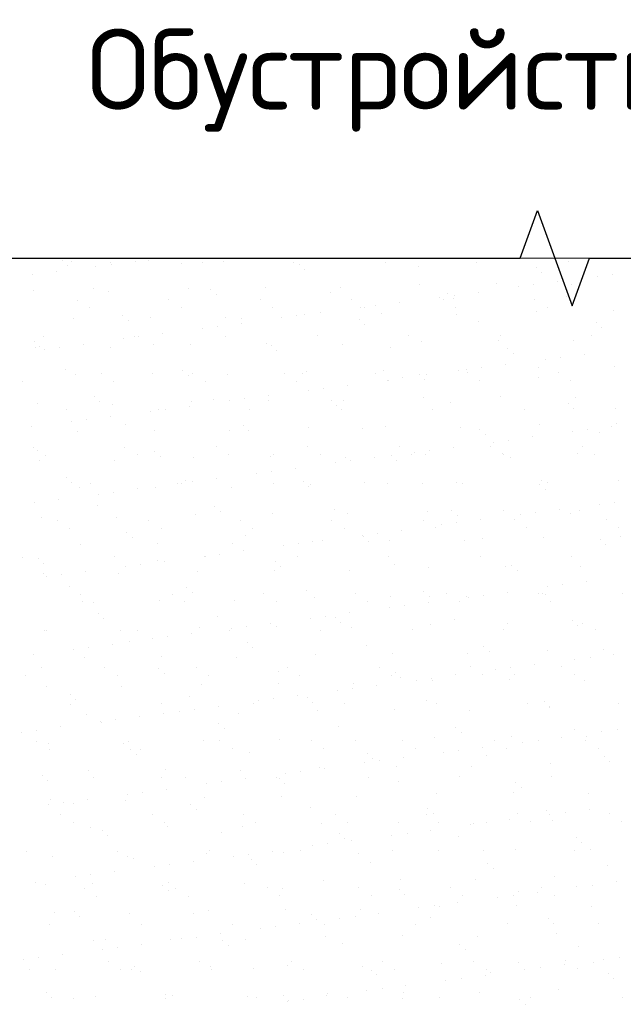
# Model space of a CAD drawing. Header units: millimetres. Extents: x 0 to 21000, y 0 to 14850.
# Tile 8 of 56: x 2638 to 3943, y 4534 to 6665. Entities that reach past the tile are written whole.
import ezdxf

# ---------------------------------------------------------------- set-up
doc = ezdxf.new("R2010")
doc.units = ezdxf.units.MM
doc.layers.add('Общий02', color=7, linetype='Continuous', lineweight=18)
doc.styles.add('ISOCPEUR', font='txt')

msp = doc.modelspace()

# ---------------------------------------------------------------- linework, layer by layer
at = {"color": 7, "linetype": 'Continuous'}
for p, q in [((3719.8, 6148.6), (3757.3, 6251.6)), ((3757.3, 6251.6), (3832.3, 6045.5)), ((2099.7, 6148.6), (3719.8, 6148.6)), ((3719.8, 6148.6), (3719.8, 6148.6)), ((3832.3, 6045.5), (3869.8, 6148.6)), ((3869.8, 6148.6), (3869.8, 6148.6)), ((3869.8, 6148.6), (5315, 6148.6))]:
    msp.add_line(p, q, dxfattribs=at)
at = {"color": 7, "lineweight": 15}
msp.add_line((4585.2, 6148.6), (2199.7, 6148.6), dxfattribs=at)
at = {"color": 7, "linetype": 'Continuous', "lineweight": 9, "transparency": 33554687}
for p, q in [((2730.3, 6143.3), (2730.3, 6143.3)), ((2750.3, 6140.8), (2750.3, 6140.8)), ((2834.9, 6138.6), (2834.9, 6138.6)), ((2887.6, 6142), (2887.6, 6142)), ((2916.5, 6143), (2916.5, 6143)), ((2988.1, 6137.7), (2988.1, 6137.7)), ((3032.6, 6139), (3032.6, 6139)), ((3079, 6142.2), (3079, 6142.2)), ((3230.4, 6139.3), (3230.4, 6139.3)), ((3242.2, 6135.5), (3242.2, 6135.5)), ((3250.5, 6148.4), (3250.5, 6148.4)), ((3428.1, 6139.7), (3428.1, 6139.7)), ((3625.9, 6140), (3625.9, 6140)), ((3823.6, 6140.4), (3823.6, 6140.4)), ((2716.7, 6119.5), (2716.7, 6119.5)), ((2742, 6132.6), (2742, 6132.6)), ((2802.9, 6130.9), (2802.9, 6130.9)), ((2836, 6135.3), (2836, 6135.3)), ((3253.9, 6124.8), (3253.9, 6124.8)), ((3500.1, 6129.9), (3500.1, 6129.9)), ((3754.2, 6127.7), (3754.2, 6127.7)), ((3765.9, 6117), (3765.9, 6117)), ((2665.1, 6112.7), (2665.1, 6112.7)), ((3668.8, 6093.1), (3668.8, 6093.1)), ((3800.8, 6097.9), (3800.8, 6097.9)), ((3887, 6109.2), (3887, 6109.2)), ((3920.1, 6113.6), (3920.1, 6113.6)), ((2668.4, 6078), (2668.4, 6078)), ((2797.3, 6082), (2797.3, 6082)), ((2830.9, 6077.2), (2830.9, 6077.2)), ((3002.4, 6083.4), (3002.4, 6083.4)), ((3051.3, 6079.8), (3051.3, 6079.8)), ((3168.6, 6085.5), (3168.6, 6085.5)), ((3309.2, 6074.2), (3309.2, 6074.2)), ((3331, 6084.8), (3331, 6084.8)), ((3502.6, 6090.9), (3502.6, 6090.9)), ((3563.3, 6072), (3563.3, 6072)), ((3629.9, 6075.4), (3629.9, 6075.4)), ((3716.1, 6086.7), (3716.1, 6086.7)), ((3749.2, 6091.1), (3749.2, 6091.1)), ((3831.2, 6092.3), (3831.2, 6092.3)), ((2763, 6058.1), (2763, 6058.1)), ((2960.7, 6058.4), (2960.7, 6058.4)), ((3063, 6069.1), (3063, 6069.1)), ((3158.5, 6058.8), (3158.5, 6058.8)), ((3356.2, 6059.1), (3356.2, 6059.1)), ((3458.9, 6052.9), (3458.9, 6052.9)), ((3545.2, 6064.2), (3545.2, 6064.2)), ((3554, 6059.5), (3554, 6059.5)), ((3575, 6061.3), (3575, 6061.3)), ((3578.2, 6068.6), (3578.2, 6068.6)), ((3751.7, 6059.9), (3751.7, 6059.9)), ((3821.1, 6066.4), (3821.1, 6066.4)), ((2789.8, 6041), (2789.8, 6041)), ((2987.5, 6041.4), (2987.5, 6041.4)), ((3185.3, 6041.7), (3185.3, 6041.7)), ((3288, 6030.4), (3288, 6030.4)), ((3374.3, 6041.7), (3374.3, 6041.7)), ((3383, 6042.1), (3383, 6042.1)), ((3407.3, 6046.1), (3407.3, 6046.1)), ((3580.8, 6042.4), (3580.8, 6042.4)), ((3754.6, 6033.5), (3754.6, 6033.5)), ((3778.5, 6042.8), (3778.5, 6042.8)), ((3920.9, 6035.6), (3920.9, 6035.6)), ((2754.3, 6018.5), (2754.3, 6018.5)), ((2860.5, 6024.1), (2860.5, 6024.1)), ((2872.2, 6013.4), (2872.2, 6013.4)), ((2920.5, 6020.6), (2920.5, 6020.6)), ((3083, 6019.8), (3083, 6019.8)), ((3117.1, 6007.8), (3117.1, 6007.8)), ((3118.3, 6018.5), (3118.3, 6018.5)), ((3203.3, 6019.2), (3203.3, 6019.2)), ((3236.4, 6023.6), (3236.4, 6023.6)), ((3254.5, 6026), (3254.5, 6026)), ((3372.4, 6016.3), (3372.4, 6016.3)), ((3420.7, 6028.1), (3420.7, 6028.1)), ((3583.1, 6027.3), (3583.1, 6027.3)), ((3630.2, 6010.7), (3630.2, 6010.7)), ((3884.3, 6008.5), (3884.3, 6008.5)), ((3032.4, 5996.7), (3032.4, 5996.7)), ((3065.5, 6001.1), (3065.5, 6001.1)), ((3384.1, 6005.6), (3384.1, 6005.6)), ((3896, 5997.8), (3896, 5997.8)), ((2669.6, 5968.3), (2669.6, 5968.3)), ((2688.4, 5979.2), (2688.4, 5979.2)), ((2861.5, 5974.2), (2861.5, 5974.2)), ((2886.2, 5979.6), (2886.2, 5979.6)), ((2894.5, 5978.5), (2894.5, 5978.5)), ((2946.2, 5985.3), (2946.2, 5985.3)), ((3083.9, 5979.9), (3083.9, 5979.9)), ((3281.7, 5980.3), (3281.7, 5980.3)), ((3479.4, 5980.7), (3479.4, 5980.7)), ((3506.6, 5968.6), (3506.6, 5968.6)), ((3672.8, 5970.7), (3672.8, 5970.7)), ((3677.2, 5981), (3677.2, 5981)), ((3835.2, 5969.9), (3835.2, 5969.9)), ((3874.9, 5981.4), (3874.9, 5981.4)), ((2672.4, 5955.7), (2672.4, 5955.7)), ((2681.3, 5957.6), (2681.3, 5957.6)), ((2690.5, 5951.7), (2690.5, 5951.7)), ((2723.6, 5956), (2723.6, 5956)), ((2775.2, 5962.8), (2775.2, 5962.8)), ((2834.9, 5954.9), (2834.9, 5954.9)), ((2927.4, 5962.7), (2927.4, 5962.7)), ((3006.4, 5961.1), (3006.4, 5961.1)), ((3172.6, 5963.2), (3172.6, 5963.2)), ((3181.5, 5960.5), (3181.5, 5960.5)), ((3193.2, 5949.8), (3193.2, 5949.8)), ((3335, 5962.4), (3335, 5962.4)), ((3439.3, 5954.9), (3439.3, 5954.9)), ((3693.4, 5952.8), (3693.4, 5952.8)), ((3705.1, 5942), (3705.1, 5942)), ((3774.7, 5930), (3774.7, 5930)), ((3807.7, 5934.4), (3807.7, 5934.4)), ((3859.3, 5941.2), (3859.3, 5941.2)), ((2736.5, 5907), (2736.5, 5907)), ((2990.6, 5904.8), (2990.6, 5904.8)), ((3258.5, 5903.6), (3258.5, 5903.6)), ((3424.7, 5905.8), (3424.7, 5905.8)), ((3587.1, 5905), (3587.1, 5905)), ((3603.7, 5907.5), (3603.7, 5907.5)), ((3636.8, 5911.9), (3636.8, 5911.9)), ((3688.4, 5918.7), (3688.4, 5918.7)), ((3758.6, 5911.2), (3758.6, 5911.2)), ((3924.9, 5913.3), (3924.9, 5913.3)), ((2643.3, 5881.6), (2643.3, 5881.6)), ((2758.3, 5896.1), (2758.3, 5896.1)), ((2814.3, 5899.1), (2814.3, 5899.1)), ((2841.1, 5882), (2841.1, 5882)), ((2924.5, 5898.2), (2924.5, 5898.2)), ((3002.3, 5894.1), (3002.3, 5894.1)), ((3012, 5899.4), (3012, 5899.4)), ((3038.8, 5882.4), (3038.8, 5882.4)), ((3087, 5897.5), (3087, 5897.5)), ((3209.8, 5899.8), (3209.8, 5899.8)), ((3236.6, 5882.7), (3236.6, 5882.7)), ((3248.4, 5899.2), (3248.4, 5899.2)), ((3407.5, 5900.1), (3407.5, 5900.1)), ((3432.8, 5885), (3432.8, 5885)), ((3434.3, 5883.1), (3434.3, 5883.1)), ((3465.9, 5889.4), (3465.9, 5889.4)), ((3502.5, 5897), (3502.5, 5897)), ((3514.2, 5886.3), (3514.2, 5886.3)), ((3517.5, 5896.2), (3517.5, 5896.2)), ((3605.3, 5900.5), (3605.3, 5900.5)), ((3632.1, 5883.4), (3632.1, 5883.4)), ((3760.4, 5891.4), (3760.4, 5891.4)), ((3803, 5900.8), (3803, 5900.8)), ((3829.8, 5883.8), (3829.8, 5883.8)), ((3261.9, 5862.5), (3261.9, 5862.5)), ((3294.9, 5866.9), (3294.9, 5866.9)), ((3346.6, 5873.6), (3346.6, 5873.6)), ((2799.7, 5849.1), (2799.7, 5849.1)), ((2811.4, 5838.4), (2811.4, 5838.4)), ((3010.4, 5838.7), (3010.4, 5838.7)), ((3057.6, 5843.5), (3057.6, 5843.5)), ((3090.9, 5840), (3090.9, 5840)), ((3124, 5844.3), (3124, 5844.3)), ((3175.6, 5851.1), (3175.6, 5851.1)), ((3176.6, 5840.8), (3176.6, 5840.8)), ((3311.6, 5841.3), (3311.6, 5841.3)), ((3339, 5840), (3339, 5840)), ((3510.6, 5846.2), (3510.6, 5846.2)), ((3676.8, 5848.3), (3676.8, 5848.3)), ((3839.2, 5847.6), (3839.2, 5847.6)), ((2676.4, 5833.3), (2676.4, 5833.3)), ((2739.7, 5820.2), (2739.7, 5820.2)), ((2838.9, 5832.5), (2838.9, 5832.5)), ((2920, 5817.5), (2920, 5817.5)), ((2937.5, 5820.6), (2937.5, 5820.6)), ((2953.1, 5821.8), (2953.1, 5821.8)), ((3004.7, 5828.6), (3004.7, 5828.6)), ((3135.2, 5820.9), (3135.2, 5820.9)), ((3323.4, 5830.6), (3323.4, 5830.6)), ((3333, 5821.3), (3333, 5821.3)), ((3530.7, 5821.7), (3530.7, 5821.7)), ((3569.5, 5835.7), (3569.5, 5835.7)), ((3728.5, 5822), (3728.5, 5822)), ((3823.6, 5833.5), (3823.6, 5833.5)), ((3835.3, 5822.8), (3835.3, 5822.8)), ((3926.2, 5822.4), (3926.2, 5822.4)), ((2749.1, 5795), (2749.1, 5795)), ((2782.1, 5799.3), (2782.1, 5799.3)), ((2833.8, 5806.1), (2833.8, 5806.1)), ((2662.8, 5783.6), (2662.8, 5783.6)), ((2762.3, 5773.8), (2762.3, 5773.8)), ((2866.7, 5787.7), (2866.7, 5787.7)), ((2928.5, 5775.9), (2928.5, 5775.9)), ((3091, 5775.1), (3091, 5775.1)), ((3120.8, 5785.6), (3120.8, 5785.6)), ((3132.5, 5774.8), (3132.5, 5774.8)), ((3262.5, 5781.3), (3262.5, 5781.3)), ((3378.6, 5779.9), (3378.6, 5779.9)), ((3428.7, 5783.4), (3428.7, 5783.4)), ((3591.1, 5782.6), (3591.1, 5782.6)), ((3632.7, 5777.8), (3632.7, 5777.8)), ((3762.6, 5788.8), (3762.6, 5788.8)), ((3833.2, 5773.3), (3833.2, 5773.3)), ((3866.3, 5777.7), (3866.3, 5777.7)), ((3917.9, 5784.5), (3917.9, 5784.5)), ((3928.9, 5790.9), (3928.9, 5790.9)), ((3644.4, 5767), (3644.4, 5767)), ((3695.3, 5755.2), (3695.3, 5755.2)), ((3747, 5762), (3747, 5762)), ((3890.5, 5772.1), (3890.5, 5772.1)), ((2667.8, 5739.7), (2667.8, 5739.7)), ((2675.8, 5732), (2675.8, 5732)), ((2865.6, 5740), (2865.6, 5740)), ((3063.3, 5740.4), (3063.3, 5740.4)), ((3261.1, 5740.8), (3261.1, 5740.8)), ((3458.8, 5741.1), (3458.8, 5741.1)), ((3524.4, 5732.7), (3524.4, 5732.7)), ((3576, 5739.4), (3576, 5739.4)), ((3656.6, 5741.5), (3656.6, 5741.5)), ((3662.3, 5750.8), (3662.3, 5750.8)), ((3854.3, 5741.8), (3854.3, 5741.8)), ((2680.4, 5711), (2680.4, 5711)), ((2694.6, 5722.6), (2694.6, 5722.6)), ((2842.9, 5710.2), (2842.9, 5710.2)), ((2892.3, 5723), (2892.3, 5723)), ((2929.9, 5729.8), (2929.9, 5729.8)), ((2941.6, 5719.1), (2941.6, 5719.1)), ((3014.4, 5716.4), (3014.4, 5716.4)), ((3090.1, 5723.3), (3090.1, 5723.3)), ((3180.6, 5718.5), (3180.6, 5718.5)), ((3187.7, 5724.2), (3187.7, 5724.2)), ((3287.8, 5723.7), (3287.8, 5723.7)), ((3343, 5717.7), (3343, 5717.7)), ((3353.5, 5710.1), (3353.5, 5710.1)), ((3405.1, 5716.9), (3405.1, 5716.9)), ((3441.8, 5722), (3441.8, 5722)), ((3453.5, 5711.3), (3453.5, 5711.3)), ((3485.6, 5724.1), (3485.6, 5724.1)), ((3491.4, 5728.3), (3491.4, 5728.3)), ((3514.6, 5723.9), (3514.6, 5723.9)), ((3680.8, 5726), (3680.8, 5726)), ((3683.3, 5724.4), (3683.3, 5724.4)), ((3699.6, 5716.4), (3699.6, 5716.4)), ((3843.2, 5725.2), (3843.2, 5725.2)), ((3881.1, 5724.8), (3881.1, 5724.8)), ((3234.2, 5694.4), (3234.2, 5694.4)), ((3320.4, 5705.8), (3320.4, 5705.8)), ((2739, 5674.1), (2739, 5674.1)), ((2996.8, 5668.5), (2996.8, 5668.5)), ((3063.2, 5671.9), (3063.2, 5671.9)), ((3149.5, 5683.3), (3149.5, 5683.3)), ((3182.5, 5687.6), (3182.5, 5687.6)), ((3932.9, 5668.6), (3932.9, 5668.6)), ((2750.7, 5663.4), (2750.7, 5663.4)), ((2766.3, 5651.4), (2766.3, 5651.4)), ((2791, 5661.2), (2791, 5661.2)), ((2892.3, 5649.4), (2892.3, 5649.4)), ((2932.5, 5653.5), (2932.5, 5653.5)), ((2978.6, 5660.8), (2978.6, 5660.8)), ((2988.7, 5661.6), (2988.7, 5661.6)), ((3011.6, 5665.1), (3011.6, 5665.1)), ((3095, 5652.8), (3095, 5652.8)), ((3186.5, 5661.9), (3186.5, 5661.9)), ((3250.9, 5666.3), (3250.9, 5666.3)), ((3262.6, 5655.6), (3262.6, 5655.6)), ((3266.5, 5658.9), (3266.5, 5658.9)), ((3384.2, 5662.3), (3384.2, 5662.3)), ((3432.7, 5661.1), (3432.7, 5661.1)), ((3508.7, 5660.7), (3508.7, 5660.7)), ((3582, 5662.6), (3582, 5662.6)), ((3595.1, 5660.3), (3595.1, 5660.3)), ((3762.8, 5658.5), (3762.8, 5658.5)), ((3766.6, 5666.5), (3766.6, 5666.5)), ((3774.5, 5647.8), (3774.5, 5647.8)), ((3779.7, 5663), (3779.7, 5663)), ((2721.4, 5626.9), (2721.4, 5626.9)), ((2807.6, 5638.3), (2807.6, 5638.3)), ((2840.7, 5642.6), (2840.7, 5642.6)), ((2669.8, 5620.1), (2669.8, 5620.1)), ((2805.9, 5612.7), (2805.9, 5612.7)), ((3060, 5610.6), (3060, 5610.6)), ((3317.9, 5604.9), (3317.9, 5604.9)), ((3572, 5602.8), (3572, 5602.8)), ((3684.8, 5603.6), (3684.8, 5603.6)), ((3805.5, 5605.2), (3805.5, 5605.2)), ((3847.2, 5602.9), (3847.2, 5602.9)), ((3891.8, 5616.6), (3891.8, 5616.6)), ((3924.8, 5621), (3924.8, 5621)), ((2684.4, 5588.6), (2684.4, 5588.6)), ((2846.9, 5587.8), (2846.9, 5587.8)), ((3018.4, 5594), (3018.4, 5594)), ((3071.7, 5599.8), (3071.7, 5599.8)), ((3184.6, 5596.1), (3184.6, 5596.1)), ((3312.3, 5581.7), (3312.3, 5581.7)), ((3347, 5595.3), (3347, 5595.3)), ((3510.1, 5582.1), (3510.1, 5582.1)), ((3518.6, 5601.5), (3518.6, 5601.5)), ((3583.7, 5592), (3583.7, 5592)), ((3634.6, 5582.7), (3634.6, 5582.7)), ((3707.8, 5582.5), (3707.8, 5582.5)), ((3720.8, 5594.1), (3720.8, 5594.1)), ((3753.9, 5598.5), (3753.9, 5598.5)), ((3829.8, 5597.1), (3829.8, 5597.1)), ((3905.6, 5582.8), (3905.6, 5582.8)), ((2719.1, 5580.7), (2719.1, 5580.7)), ((2745.9, 5563.6), (2745.9, 5563.6)), ((2916.9, 5581), (2916.9, 5581)), ((2943.6, 5564), (2943.6, 5564)), ((3114.6, 5581.4), (3114.6, 5581.4)), ((3141.4, 5564.3), (3141.4, 5564.3)), ((3339.1, 5564.7), (3339.1, 5564.7)), ((3463.6, 5560.2), (3463.6, 5560.2)), ((3536.9, 5565), (3536.9, 5565)), ((3549.9, 5571.6), (3549.9, 5571.6)), ((3582.9, 5575.9), (3582.9, 5575.9)), ((3734.6, 5565.4), (3734.6, 5565.4)), ((3932.4, 5565.8), (3932.4, 5565.8)), ((2869.1, 5554.8), (2869.1, 5554.8)), ((2880.8, 5544.1), (2880.8, 5544.1)), ((3127, 5549.2), (3127, 5549.2)), ((3379, 5549.1), (3379, 5549.1)), ((3381.1, 5547), (3381.1, 5547)), ((3412, 5553.4), (3412, 5553.4)), ((3638.9, 5541.4), (3638.9, 5541.4)), ((3770.6, 5544.1), (3770.6, 5544.1)), ((3893, 5539.2), (3893, 5539.2)), ((3936.9, 5546.2), (3936.9, 5546.2)), ((2770.3, 5529.1), (2770.3, 5529.1)), ((2936.5, 5531.2), (2936.5, 5531.2)), ((3099, 5530.4), (3099, 5530.4)), ((3208, 5526.6), (3208, 5526.6)), ((3241.1, 5530.9), (3241.1, 5530.9)), ((3270.5, 5536.6), (3270.5, 5536.6)), ((3292.7, 5537.7), (3292.7, 5537.7)), ((3392.8, 5536.3), (3392.8, 5536.3)), ((3436.7, 5538.7), (3436.7, 5538.7)), ((3599.1, 5537.9), (3599.1, 5537.9)), ((3904.7, 5528.5), (3904.7, 5528.5)), ((2644.5, 5501.8), (2644.5, 5501.8)), ((2678.2, 5499.1), (2678.2, 5499.1)), ((2842.3, 5502.2), (2842.3, 5502.2)), ((3037.1, 5504.1), (3037.1, 5504.1)), ((3040, 5502.6), (3040, 5502.6)), ((3070.2, 5508.4), (3070.2, 5508.4)), ((3121.8, 5515.2), (3121.8, 5515.2)), ((3237.8, 5502.9), (3237.8, 5502.9)), ((3435.5, 5503.3), (3435.5, 5503.3)), ((3633.3, 5503.6), (3633.3, 5503.6)), ((3831, 5504), (3831, 5504)), ((2689.9, 5488.4), (2689.9, 5488.4)), ((2866.2, 5481.6), (2866.2, 5481.6)), ((2899.2, 5485.9), (2899.2, 5485.9)), ((2936.1, 5493.5), (2936.1, 5493.5)), ((2950.9, 5492.7), (2950.9, 5492.7)), ((3190.2, 5491.3), (3190.2, 5491.3)), ((3201.9, 5480.6), (3201.9, 5480.6)), ((3448, 5485.7), (3448, 5485.7)), ((3522.6, 5479.2), (3522.6, 5479.2)), ((3688.8, 5481.3), (3688.8, 5481.3)), ((3702.1, 5483.5), (3702.1, 5483.5)), ((3851.2, 5480.5), (3851.2, 5480.5)), ((2688.4, 5466.2), (2688.4, 5466.2)), ((2695.3, 5459.1), (2695.3, 5459.1)), ((2728.3, 5463.4), (2728.3, 5463.4)), ((2779.9, 5470.2), (2779.9, 5470.2)), ((2850.9, 5465.5), (2850.9, 5465.5)), ((3022.4, 5471.6), (3022.4, 5471.6)), ((3188.6, 5473.8), (3188.6, 5473.8)), ((3351, 5473), (3351, 5473)), ((3713.8, 5472.8), (3713.8, 5472.8)), ((2745.2, 5437.7), (2745.2, 5437.7)), ((2999.3, 5435.6), (2999.3, 5435.6)), ((3779.4, 5437.4), (3779.4, 5437.4)), ((3812.4, 5441.7), (3812.4, 5441.7)), ((3864, 5448.5), (3864, 5448.5)), ((2770.4, 5421.7), (2770.4, 5421.7)), ((2968.1, 5422), (2968.1, 5422)), ((3011, 5424.8), (3011, 5424.8)), ((3165.9, 5422.4), (3165.9, 5422.4)), ((3257.1, 5430), (3257.1, 5430)), ((3274.5, 5414.2), (3274.5, 5414.2)), ((3363.6, 5422.7), (3363.6, 5422.7)), ((3440.7, 5416.4), (3440.7, 5416.4)), ((3511.2, 5427.8), (3511.2, 5427.8)), ((3522.9, 5417), (3522.9, 5417)), ((3561.4, 5423.1), (3561.4, 5423.1)), ((3603.1, 5415.6), (3603.1, 5415.6)), ((3608.4, 5414.9), (3608.4, 5414.9)), ((3641.5, 5419.2), (3641.5, 5419.2)), ((3693.1, 5426), (3693.1, 5426)), ((3759.1, 5423.5), (3759.1, 5423.5)), ((3769.1, 5422.2), (3769.1, 5422.2)), ((3774.6, 5421.8), (3774.6, 5421.8)), ((3940.9, 5423.9), (3940.9, 5423.9)), ((2774.3, 5406.7), (2774.3, 5406.7)), ((2797.2, 5404.6), (2797.2, 5404.6)), ((2940.5, 5408.8), (2940.5, 5408.8)), ((2994.9, 5405), (2994.9, 5405)), ((3103, 5408.1), (3103, 5408.1)), ((3192.7, 5405.3), (3192.7, 5405.3)), ((3390.4, 5405.7), (3390.4, 5405.7)), ((3437.5, 5392.4), (3437.5, 5392.4)), ((3470.6, 5396.7), (3470.6, 5396.7)), ((3522.2, 5403.5), (3522.2, 5403.5)), ((3588.2, 5406), (3588.2, 5406)), ((3785.9, 5406.4), (3785.9, 5406.4)), ((2808.4, 5379.8), (2808.4, 5379.8)), ((2820.1, 5369.1), (2820.1, 5369.1)), ((3066.2, 5374.2), (3066.2, 5374.2)), ((3266.6, 5369.9), (3266.6, 5369.9)), ((3299.6, 5374.2), (3299.6, 5374.2)), ((3320.3, 5372), (3320.3, 5372)), ((3351.3, 5381), (3351.3, 5381)), ((3026.4, 5349.3), (3026.4, 5349.3)), ((3095.7, 5347.4), (3095.7, 5347.4)), ((3128.7, 5351.7), (3128.7, 5351.7)), ((3180.3, 5358.5), (3180.3, 5358.5)), ((3192.6, 5351.4), (3192.6, 5351.4)), ((3332, 5361.3), (3332, 5361.3)), ((3355, 5350.6), (3355, 5350.6)), ((3526.6, 5356.8), (3526.6, 5356.8)), ((3578.2, 5366.4), (3578.2, 5366.4)), ((3692.8, 5358.9), (3692.8, 5358.9)), ((3832.3, 5364.2), (3832.3, 5364.2)), ((3844, 5353.5), (3844, 5353.5)), ((3855.2, 5358.2), (3855.2, 5358.2)), ((2692.4, 5343.9), (2692.4, 5343.9)), ((2695.8, 5342.8), (2695.8, 5342.8)), ((2854.9, 5343.1), (2854.9, 5343.1)), ((2893.6, 5343.2), (2893.6, 5343.2)), ((2957.8, 5329.2), (2957.8, 5329.2)), ((3009.4, 5336), (3009.4, 5336)), ((3091.3, 5343.5), (3091.3, 5343.5)), ((3289.1, 5343.9), (3289.1, 5343.9)), ((3486.8, 5344.3), (3486.8, 5344.3)), ((3684.6, 5344.6), (3684.6, 5344.6)), ((3882.3, 5345), (3882.3, 5345)), ((2786.9, 5306.7), (2786.9, 5306.7)), ((2838.5, 5313.5), (2838.5, 5313.5)), ((2875.3, 5318.5), (2875.3, 5318.5)), ((2924.7, 5324.9), (2924.7, 5324.9)), ((3129.4, 5316.3), (3129.4, 5316.3)), ((3141.1, 5305.6), (3141.1, 5305.6)), ((3387.3, 5310.7), (3387.3, 5310.7)), ((3641.4, 5308.5), (3641.4, 5308.5)), ((2667.6, 5291), (2667.6, 5291)), ((2753.8, 5302.4), (2753.8, 5302.4)), ((2778.3, 5284.4), (2778.3, 5284.4)), ((2944.5, 5286.5), (2944.5, 5286.5)), ((3107, 5285.7), (3107, 5285.7)), ((3278.5, 5291.9), (3278.5, 5291.9)), ((3444.7, 5294), (3444.7, 5294)), ((3607.1, 5293.2), (3607.1, 5293.2)), ((3653.1, 5297.8), (3653.1, 5297.8)), ((3778.6, 5299.4), (3778.6, 5299.4)), ((3871, 5285), (3871, 5285)), ((3899.2, 5302.9), (3899.2, 5302.9)), ((3922.6, 5291.8), (3922.6, 5291.8)), ((2684.5, 5262.8), (2684.5, 5262.8)), ((2821.7, 5262.7), (2821.7, 5262.7)), ((3019.4, 5263), (3019.4, 5263)), ((3217.2, 5263.4), (3217.2, 5263.4)), ((3414.9, 5263.7), (3414.9, 5263.7)), ((3612.7, 5264.1), (3612.7, 5264.1)), ((3700, 5262.5), (3700, 5262.5)), ((3751.7, 5269.3), (3751.7, 5269.3)), ((3810.4, 5264.4), (3810.4, 5264.4)), ((3837.9, 5280.7), (3837.9, 5280.7)), ((2650.7, 5245.2), (2650.7, 5245.2)), ((2848.5, 5245.6), (2848.5, 5245.6)), ((2938.5, 5260.6), (2938.5, 5260.6)), ((2950.3, 5249.8), (2950.3, 5249.8)), ((3046.2, 5246), (3046.2, 5246)), ((3196.4, 5255), (3196.4, 5255)), ((3243.9, 5246.3), (3243.9, 5246.3)), ((3441.7, 5246.7), (3441.7, 5246.7)), ((3450.5, 5252.8), (3450.5, 5252.8)), ((3462.2, 5242), (3462.2, 5242)), ((3580.7, 5246.8), (3580.7, 5246.8)), ((3639.4, 5247), (3639.4, 5247)), ((3667, 5258.2), (3667, 5258.2)), ((3708.3, 5247.2), (3708.3, 5247.2)), ((3837.2, 5247.4), (3837.2, 5247.4)), ((2696.4, 5221.5), (2696.4, 5221.5)), ((2858.9, 5220.8), (2858.9, 5220.8)), ((3030.4, 5226.9), (3030.4, 5226.9)), ((3196.6, 5229.1), (3196.6, 5229.1)), ((3359, 5228.3), (3359, 5228.3)), ((3409.8, 5224.3), (3409.8, 5224.3)), ((3496.1, 5235.7), (3496.1, 5235.7)), ((3529.1, 5240), (3529.1, 5240)), ((3530.6, 5234.5), (3530.6, 5234.5)), ((3696.8, 5236.6), (3696.8, 5236.6)), ((3859.2, 5235.8), (3859.2, 5235.8)), ((2747.7, 5204.8), (2747.7, 5204.8)), ((3005.5, 5199.2), (3005.5, 5199.2)), ((3238.9, 5201.8), (3238.9, 5201.8)), ((3325.1, 5213.2), (3325.1, 5213.2)), ((3358.2, 5217.5), (3358.2, 5217.5)), ((2747.1, 5183.8), (2747.1, 5183.8)), ((2759.4, 5194.1), (2759.4, 5194.1)), ((2944.8, 5184.2), (2944.8, 5184.2)), ((3068, 5179.3), (3068, 5179.3)), ((3142.6, 5184.5), (3142.6, 5184.5)), ((3154.2, 5190.7), (3154.2, 5190.7)), ((3187.3, 5195), (3187.3, 5195)), ((3259.6, 5197), (3259.6, 5197)), ((3271.3, 5186.3), (3271.3, 5186.3)), ((3340.3, 5184.9), (3340.3, 5184.9)), ((3517.4, 5191.4), (3517.4, 5191.4)), ((3538.1, 5185.3), (3538.1, 5185.3)), ((3735.8, 5185.6), (3735.8, 5185.6)), ((3771.5, 5189.2), (3771.5, 5189.2)), ((3782.6, 5177), (3782.6, 5177)), ((3783.2, 5178.5), (3783.2, 5178.5)), ((3933.6, 5186), (3933.6, 5186)), ((2782.3, 5162), (2782.3, 5162)), ((2897, 5156.8), (2897, 5156.8)), ((2948.5, 5164.1), (2948.5, 5164.1)), ((2983.3, 5168.2), (2983.3, 5168.2)), ((3016.3, 5172.5), (3016.3, 5172.5)), ((3111, 5163.3), (3111, 5163.3)), ((3282.5, 5169.5), (3282.5, 5169.5)), ((3448.7, 5171.6), (3448.7, 5171.6)), ((3611.1, 5170.9), (3611.1, 5170.9)), ((2726.1, 5134.3), (2726.1, 5134.3)), ((2812.4, 5145.7), (2812.4, 5145.7)), ((2814.6, 5143.5), (2814.6, 5143.5)), ((2845.4, 5150), (2845.4, 5150)), ((3068.7, 5141.3), (3068.7, 5141.3)), ((3326.5, 5135.7), (3326.5, 5135.7)), ((2641.4, 5123.2), (2641.4, 5123.2)), ((2674.5, 5127.5), (2674.5, 5127.5)), ((3080.4, 5130.6), (3080.4, 5130.6)), ((3580.6, 5133.5), (3580.6, 5133.5)), ((3592.3, 5122.8), (3592.3, 5122.8)), ((3700.8, 5114.2), (3700.8, 5114.2)), ((3838.5, 5127.9), (3838.5, 5127.9)), ((3863.2, 5113.4), (3863.2, 5113.4)), ((3896.5, 5124), (3896.5, 5124)), ((3929.5, 5128.3), (3929.5, 5128.3)), ((2675.2, 5103.3), (2675.2, 5103.3)), ((2700.4, 5099.2), (2700.4, 5099.2)), ((2862.9, 5098.4), (2862.9, 5098.4)), ((2873, 5103.6), (2873, 5103.6)), ((3034.4, 5104.6), (3034.4, 5104.6)), ((3070.7, 5104), (3070.7, 5104)), ((3200.6, 5106.7), (3200.6, 5106.7)), ((3268.5, 5104.4), (3268.5, 5104.4)), ((3363, 5105.9), (3363, 5105.9)), ((3466.2, 5104.7), (3466.2, 5104.7)), ((3534.6, 5112.1), (3534.6, 5112.1)), ((3663.9, 5105.1), (3663.9, 5105.1)), ((3725.5, 5101.5), (3725.5, 5101.5)), ((3758.6, 5105.8), (3758.6, 5105.8)), ((3810.2, 5112.6), (3810.2, 5112.6)), ((3861.7, 5105.4), (3861.7, 5105.4)), ((2702, 5086.2), (2702, 5086.2)), ((2877.8, 5085.6), (2877.8, 5085.6)), ((2889.5, 5074.9), (2889.5, 5074.9)), ((2899.7, 5086.6), (2899.7, 5086.6)), ((3097.5, 5086.9), (3097.5, 5086.9)), ((3135.6, 5080), (3135.6, 5080)), ((3295.2, 5087.3), (3295.2, 5087.3)), ((3389.7, 5077.8), (3389.7, 5077.8)), ((3493, 5087.7), (3493, 5087.7)), ((3554.6, 5079), (3554.6, 5079)), ((3587.7, 5083.3), (3587.7, 5083.3)), ((3639.3, 5090.1), (3639.3, 5090.1)), ((3647.6, 5072.2), (3647.6, 5072.2)), ((3690.7, 5088), (3690.7, 5088)), ((3888.5, 5088.4), (3888.5, 5088.4)), ((3383.7, 5056.5), (3383.7, 5056.5)), ((3401.4, 5067.1), (3401.4, 5067.1)), ((3416.7, 5060.8), (3416.7, 5060.8)), ((3452.7, 5049.3), (3452.7, 5049.3)), ((3468.4, 5067.6), (3468.4, 5067.6)), ((3786.6, 5054.7), (3786.6, 5054.7)), ((3901.7, 5070), (3901.7, 5070)), ((3913.4, 5059.3), (3913.4, 5059.3)), ((2686.9, 5029.8), (2686.9, 5029.8)), ((2786.3, 5039.7), (2786.3, 5039.7)), ((2952.5, 5041.8), (2952.5, 5041.8)), ((3115, 5041), (3115, 5041)), ((3212.8, 5034), (3212.8, 5034)), ((3245.8, 5038.3), (3245.8, 5038.3)), ((3286.5, 5047.2), (3286.5, 5047.2)), ((3297.4, 5045.1), (3297.4, 5045.1)), ((3615.1, 5048.5), (3615.1, 5048.5)), ((2698.6, 5019.1), (2698.6, 5019.1)), ((2798.4, 5024.8), (2798.4, 5024.8)), ((2944.8, 5024.2), (2944.8, 5024.2)), ((2996.1, 5025.2), (2996.1, 5025.2)), ((3041.8, 5011.5), (3041.8, 5011.5)), ((3074.9, 5015.8), (3074.9, 5015.8)), ((3126.5, 5022.6), (3126.5, 5022.6)), ((3193.9, 5025.5), (3193.9, 5025.5)), ((3198.8, 5022), (3198.8, 5022)), ((3210.6, 5011.3), (3210.6, 5011.3)), ((3391.6, 5025.9), (3391.6, 5025.9)), ((3456.7, 5016.4), (3456.7, 5016.4)), ((3589.4, 5026.2), (3589.4, 5026.2)), ((3710.8, 5014.3), (3710.8, 5014.3)), ((3787.1, 5026.6), (3787.1, 5026.6)), ((2870.9, 4989), (2870.9, 4989)), ((2904, 4993.3), (2904, 4993.3)), ((2955.6, 5000.1), (2955.6, 5000.1)), ((3538.6, 4989.8), (3538.6, 4989.8)), ((3704.8, 4991.9), (3704.8, 4991.9)), ((3722.5, 5003.5), (3722.5, 5003.5)), ((3867.2, 4991.1), (3867.2, 4991.1)), ((2700, 4966.5), (2700, 4966.5)), ((2704.4, 4976.8), (2704.4, 4976.8)), ((2733, 4970.8), (2733, 4970.8)), ((2753.9, 4968.5), (2753.9, 4968.5)), ((2784.6, 4977.6), (2784.6, 4977.6)), ((2866.9, 4976.1), (2866.9, 4976.1)), ((3008, 4966.3), (3008, 4966.3)), ((3038.4, 4982.2), (3038.4, 4982.2)), ((3204.6, 4984.4), (3204.6, 4984.4)), ((3367, 4983.6), (3367, 4983.6)), ((2726.5, 4944.3), (2726.5, 4944.3)), ((2924.2, 4944.6), (2924.2, 4944.6)), ((3019.7, 4955.6), (3019.7, 4955.6)), ((3122, 4945), (3122, 4945)), ((3265.8, 4960.7), (3265.8, 4960.7)), ((3319.7, 4945.3), (3319.7, 4945.3)), ((3517.5, 4945.7), (3517.5, 4945.7)), ((3519.9, 4958.5), (3519.9, 4958.5)), ((3531.6, 4947.8), (3531.6, 4947.8)), ((3715.2, 4946.1), (3715.2, 4946.1)), ((3777.7, 4952.9), (3777.7, 4952.9)), ((3784.1, 4944.8), (3784.1, 4944.8)), ((3817.1, 4949.1), (3817.1, 4949.1)), ((3868.8, 4955.9), (3868.8, 4955.9)), ((3913, 4946.4), (3913, 4946.4)), ((2753.3, 4927.2), (2753.3, 4927.2)), ((2951, 4927.6), (2951, 4927.6)), ((3148.8, 4927.9), (3148.8, 4927.9)), ((3290.5, 4924.8), (3290.5, 4924.8)), ((3346.5, 4928.3), (3346.5, 4928.3)), ((3456.7, 4926.9), (3456.7, 4926.9)), ((3544.3, 4928.6), (3544.3, 4928.6)), ((3613.2, 4922.3), (3613.2, 4922.3)), ((3619.1, 4926.2), (3619.1, 4926.2)), ((3646.2, 4926.6), (3646.2, 4926.6)), ((3697.8, 4933.4), (3697.8, 4933.4)), ((3742, 4929), (3742, 4929)), ((3790.6, 4932.3), (3790.6, 4932.3)), ((3939.8, 4929.4), (3939.8, 4929.4)), ((2790.3, 4917.3), (2790.3, 4917.3)), ((2817.1, 4910.6), (2817.1, 4910.6)), ((2828.8, 4899.9), (2828.8, 4899.9)), ((2956.5, 4919.4), (2956.5, 4919.4)), ((3074.9, 4905), (3074.9, 4905)), ((3119, 4918.6), (3119, 4918.6)), ((3329, 4902.8), (3329, 4902.8)), ((3442.2, 4899.8), (3442.2, 4899.8)), ((3475.3, 4904.1), (3475.3, 4904.1)), ((3526.9, 4910.9), (3526.9, 4910.9)), ((3304.4, 4881.6), (3304.4, 4881.6)), ((3340.7, 4892.1), (3340.7, 4892.1)), ((3356, 4888.4), (3356, 4888.4)), ((3586.8, 4897.2), (3586.8, 4897.2)), ((3840.9, 4895), (3840.9, 4895)), ((3852.6, 4884.3), (3852.6, 4884.3)), ((2651.9, 4865.4), (2651.9, 4865.4)), ((2849.7, 4865.8), (2849.7, 4865.8)), ((3042.4, 4859.9), (3042.4, 4859.9)), ((3047.4, 4866.2), (3047.4, 4866.2)), ((3133.4, 4859.1), (3133.4, 4859.1)), ((3185.1, 4865.9), (3185.1, 4865.9)), ((3208.6, 4862), (3208.6, 4862)), ((3245.2, 4866.5), (3245.2, 4866.5)), ((3271.3, 4877.3), (3271.3, 4877.3)), ((3371, 4861.2), (3371, 4861.2)), ((3442.9, 4866.9), (3442.9, 4866.9)), ((3542.6, 4867.4), (3542.6, 4867.4)), ((3640.7, 4867.2), (3640.7, 4867.2)), ((3708.8, 4869.5), (3708.8, 4869.5)), ((3838.4, 4867.6), (3838.4, 4867.6)), ((3871.2, 4868.7), (3871.2, 4868.7)), ((2708.4, 4854.5), (2708.4, 4854.5)), ((2870.9, 4853.7), (2870.9, 4853.7)), ((2884, 4849.2), (2884, 4849.2)), ((2962.5, 4836.6), (2962.5, 4836.6)), ((3014.1, 4843.4), (3014.1, 4843.4)), ((3100.4, 4854.8), (3100.4, 4854.8)), ((3138.1, 4847.1), (3138.1, 4847.1)), ((3149.8, 4836.3), (3149.8, 4836.3)), ((3395.9, 4841.4), (3395.9, 4841.4)), ((3650, 4839.3), (3650, 4839.3)), ((2843.2, 4820.9), (2843.2, 4820.9)), ((2929.4, 4832.3), (2929.4, 4832.3)), ((3661.7, 4828.5), (3661.7, 4828.5)), ((3907.9, 4833.6), (3907.9, 4833.6)), ((2672.3, 4798.4), (2672.3, 4798.4)), ((2693.1, 4793.5), (2693.1, 4793.5)), ((2758.5, 4809.8), (2758.5, 4809.8)), ((2791.6, 4814.1), (2791.6, 4814.1)), ((2794.3, 4794.9), (2794.3, 4794.9)), ((2960.5, 4797.1), (2960.5, 4797.1)), ((3123, 4796.3), (3123, 4796.3)), ((3294.5, 4802.5), (3294.5, 4802.5)), ((3460.7, 4804.6), (3460.7, 4804.6)), ((3623.1, 4803.8), (3623.1, 4803.8)), ((3794.6, 4810), (3794.6, 4810)), ((3927.3, 4799.2), (3927.3, 4799.2)), ((2777.8, 4785.3), (2777.8, 4785.3)), ((2947.2, 4791.3), (2947.2, 4791.3)), ((2958.9, 4780.6), (2958.9, 4780.6)), ((2975.5, 4785.6), (2975.5, 4785.6)), ((3173.3, 4786), (3173.3, 4786)), ((3205.1, 4785.7), (3205.1, 4785.7)), ((3371, 4786.3), (3371, 4786.3)), ((3459.2, 4783.5), (3459.2, 4783.5)), ((3470.9, 4772.8), (3470.9, 4772.8)), ((3568.8, 4786.7), (3568.8, 4786.7)), ((3717, 4777.9), (3717, 4777.9)), ((3756.4, 4776.7), (3756.4, 4776.7)), ((3766.5, 4787.1), (3766.5, 4787.1)), ((3842.6, 4788.1), (3842.6, 4788.1)), ((3875.7, 4792.4), (3875.7, 4792.4)), ((2804.6, 4768.2), (2804.6, 4768.2)), ((3002.3, 4768.6), (3002.3, 4768.6)), ((3200.1, 4768.9), (3200.1, 4768.9)), ((3397.8, 4769.3), (3397.8, 4769.3)), ((3585.5, 4754.2), (3585.5, 4754.2)), ((3595.5, 4769.6), (3595.5, 4769.6)), ((3671.7, 4765.6), (3671.7, 4765.6)), ((3704.8, 4769.9), (3704.8, 4769.9)), ((3793.3, 4770), (3793.3, 4770)), ((2712.4, 4732.1), (2712.4, 4732.1)), ((2756.3, 4735.6), (2756.3, 4735.6)), ((2874.9, 4731.3), (2874.9, 4731.3)), ((3014.2, 4730), (3014.2, 4730)), ((3046.4, 4737.5), (3046.4, 4737.5)), ((3212.6, 4739.6), (3212.6, 4739.6)), ((3375, 4738.9), (3375, 4738.9)), ((3414.5, 4731.7), (3414.5, 4731.7)), ((3500.8, 4743.1), (3500.8, 4743.1)), ((3533.8, 4747.4), (3533.8, 4747.4)), ((3546.6, 4745), (3546.6, 4745)), ((3712.8, 4747.2), (3712.8, 4747.2)), ((3875.2, 4746.4), (3875.2, 4746.4)), ((2768, 4724.9), (2768, 4724.9)), ((3243.6, 4709.2), (3243.6, 4709.2)), ((3268.3, 4727.8), (3268.3, 4727.8)), ((3280, 4717.1), (3280, 4717.1)), ((3329.8, 4720.6), (3329.8, 4720.6)), ((3362.9, 4724.9), (3362.9, 4724.9)), ((3526.1, 4722.2), (3526.1, 4722.2)), ((3691.9, 4708.2), (3691.9, 4708.2)), ((3780.2, 4720), (3780.2, 4720)), ((3791.9, 4709.3), (3791.9, 4709.3)), ((3889.7, 4708.6), (3889.7, 4708.6)), ((2703.2, 4706.4), (2703.2, 4706.4)), ((2901, 4706.8), (2901, 4706.8)), ((3072.7, 4686.7), (3072.7, 4686.7)), ((3098.7, 4707.1), (3098.7, 4707.1)), ((3158.9, 4698.1), (3158.9, 4698.1)), ((3192, 4702.4), (3192, 4702.4)), ((3296.5, 4707.5), (3296.5, 4707.5)), ((3494.2, 4707.9), (3494.2, 4707.9)), ((3798.6, 4687.6), (3798.6, 4687.6)), ((2798.3, 4672.6), (2798.3, 4672.6)), ((2823.3, 4674.2), (2823.3, 4674.2)), ((2964.5, 4674.7), (2964.5, 4674.7)), ((2988, 4675.6), (2988, 4675.6)), ((3021, 4679.9), (3021, 4679.9)), ((3077.4, 4672.1), (3077.4, 4672.1)), ((3127, 4673.9), (3127, 4673.9)), ((3298.5, 4680.1), (3298.5, 4680.1)), ((3335.2, 4666.4), (3335.2, 4666.4)), ((3464.7, 4682.2), (3464.7, 4682.2)), ((3627.1, 4681.5), (3627.1, 4681.5)), ((2817.1, 4653.1), (2817.1, 4653.1)), ((2850.1, 4657.4), (2850.1, 4657.4)), ((2901.7, 4664.2), (2901.7, 4664.2)), ((3089.1, 4661.3), (3089.1, 4661.3)), ((3589.3, 4664.3), (3589.3, 4664.3)), ((3601, 4653.5), (3601, 4653.5)), ((3847.1, 4658.6), (3847.1, 4658.6)), ((2646.1, 4630.6), (2646.1, 4630.6)), ((2679.2, 4634.9), (2679.2, 4634.9)), ((2730.8, 4641.7), (2730.8, 4641.7)), ((2829.1, 4626.2), (2829.1, 4626.2)), ((3026.8, 4626.6), (3026.8, 4626.6)), ((3224.6, 4627), (3224.6, 4627)), ((3422.3, 4627.3), (3422.3, 4627.3)), ((3620.1, 4627.7), (3620.1, 4627.7)), ((3716.8, 4624.8), (3716.8, 4624.8)), ((3817.8, 4628), (3817.8, 4628)), ((3879.2, 4624), (3879.2, 4624)), ((3901.2, 4631.4), (3901.2, 4631.4)), ((3934.2, 4635.7), (3934.2, 4635.7)), ((2658.1, 4608.8), (2658.1, 4608.8)), ((2716.4, 4609.8), (2716.4, 4609.8)), ((2855.8, 4609.2), (2855.8, 4609.2)), ((2878.9, 4609), (2878.9, 4609)), ((2886.5, 4616.3), (2886.5, 4616.3)), ((2898.2, 4605.6), (2898.2, 4605.6)), ((3050.4, 4615.2), (3050.4, 4615.2)), ((3053.6, 4609.5), (3053.6, 4609.5)), ((3144.3, 4610.7), (3144.3, 4610.7)), ((3216.6, 4617.3), (3216.6, 4617.3)), ((3251.3, 4609.9), (3251.3, 4609.9)), ((3379, 4616.5), (3379, 4616.5)), ((3398.4, 4608.5), (3398.4, 4608.5)), ((3449.1, 4610.3), (3449.1, 4610.3)), ((3550.6, 4622.7), (3550.6, 4622.7)), ((3646.8, 4610.6), (3646.8, 4610.6)), ((3656.3, 4602.9), (3656.3, 4602.9)), ((3730.3, 4608.9), (3730.3, 4608.9)), ((3763.3, 4613.2), (3763.3, 4613.2)), ((3814.9, 4620), (3814.9, 4620)), ((3844.6, 4611), (3844.6, 4611)), ((3410.1, 4597.8), (3410.1, 4597.8)), ((3559.3, 4586.4), (3559.3, 4586.4)), ((3592.4, 4590.7), (3592.4, 4590.7)), ((3644, 4597.5), (3644, 4597.5)), ((3910.3, 4600.7), (3910.3, 4600.7)), ((3922, 4590), (3922, 4590)), ((2695.6, 4560.6), (2695.6, 4560.6)), ((3388.4, 4563.9), (3388.4, 4563.9)), ((3421.4, 4568.2), (3421.4, 4568.2)), ((3468.7, 4559.9), (3468.7, 4559.9)), ((3473.1, 4575), (3473.1, 4575)), ((3631.1, 4559.1), (3631.1, 4559.1)), ((3802.6, 4565.3), (3802.6, 4565.3)), ((2707.3, 4549.9), (2707.3, 4549.9)), ((2754.5, 4547.4), (2754.5, 4547.4)), ((2802.3, 4550.2), (2802.3, 4550.2)), ((2952.2, 4547.8), (2952.2, 4547.8)), ((2953.4, 4555), (2953.4, 4555)), ((2968.5, 4552.4), (2968.5, 4552.4)), ((3131, 4551.6), (3131, 4551.6)), ((3150, 4548.1), (3150, 4548.1)), ((3207.5, 4552.8), (3207.5, 4552.8)), ((3217.5, 4541.4), (3217.5, 4541.4)), ((3219.2, 4542.1), (3219.2, 4542.1)), ((3250.5, 4545.7), (3250.5, 4545.7)), ((3302.1, 4552.5), (3302.1, 4552.5)), ((3302.5, 4557.8), (3302.5, 4557.8)), ((3347.7, 4548.5), (3347.7, 4548.5)), ((3465.4, 4547.2), (3465.4, 4547.2)), ((3545.5, 4548.9), (3545.5, 4548.9)), ((3719.5, 4545), (3719.5, 4545)), ((3743.2, 4549.2), (3743.2, 4549.2)), ((3941, 4549.6), (3941, 4549.6)), ((3731.2, 4534.3), (3731.2, 4534.3))]:
    msp.add_line(p, q, dxfattribs=at)

# ---------------------------------------------------------------- texts
at = {"layer": 'Общий02', "color": 7, "lineweight": 35, "transparency": 33554687, "style": 'ISOCPEUR', "width": 0.99}
msp.add_text('Обустройство трубных проходок', height=175, dxfattribs=at).set_placement((2783.2, 6469.8))

doc.saveas('drawing.dxf')
